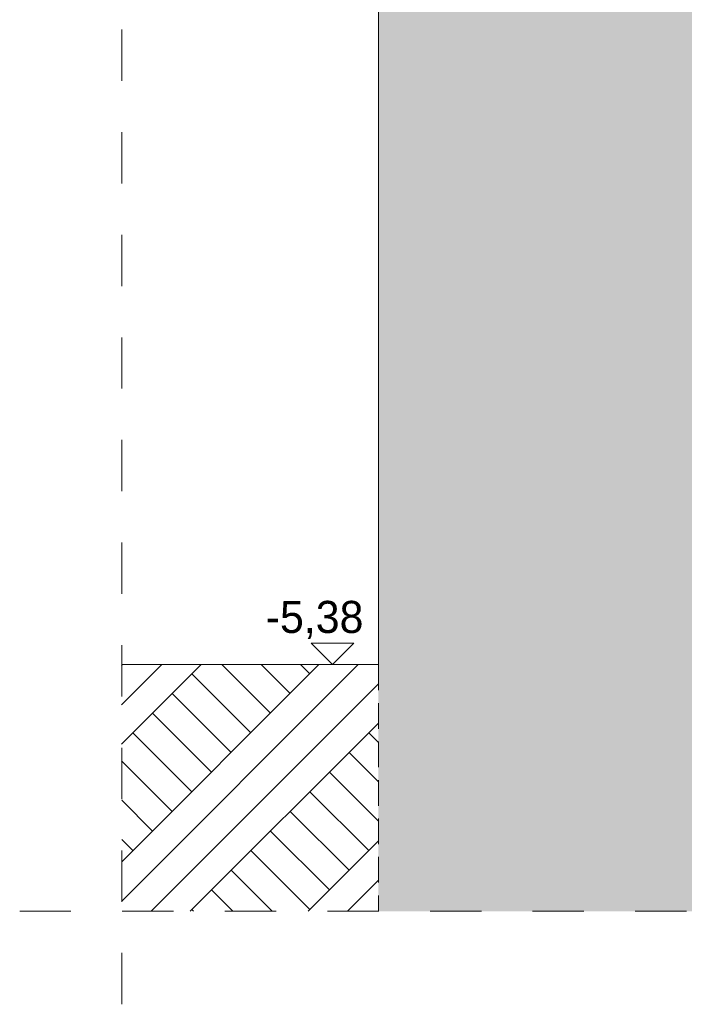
# Model space of a CAD drawing. Header units: millimetres. Extents: x 16408 to 141596, y -21057 to 26364.
# Tile 89 of 144: x 56647 to 59757, y -6969 to -2363. Entities that reach past the tile are written whole.
import ezdxf

# ---------------------------------------------------------------- set-up
doc = ezdxf.new("R2010")
doc.units = ezdxf.units.MM
doc.header["$MEASUREMENT"] = 0
for name, pattern in [('Przerywana', [480, 240, -240]), ('Przerywana gęsta', [180, 120, -60]), ('Wipeout_Contour', [1000, 0, -1000])]:
    doc.linetypes.add(name, pattern=pattern)
for name, color, linetype, lineweight in [('0_Nr_pióra__1', 7, 'Continuous', 13), ('0_Nr_pióra__103', 7, 'Continuous', 5), ('0_Nr_pióra__24', 7, 'Continuous', 15), ('_elementy3d_Nr_pióra__21', 7, 'Continuous', 5)]:
    doc.layers.add(name, color=color, linetype=linetype, lineweight=lineweight)
doc.layers.add('0_Nr_pióra__101', color=7, linetype='Continuous', lineweight=5, true_color=0xb2b2b2)
doc.layers.add('_elementy3d_Nr_pióra__101', color=7, linetype='Continuous', lineweight=5, true_color=0xb2b2b2)
doc.layers.add('_elementy3d', color=7, linetype='Continuous')
doc.styles.add('STYL_AUTOMATYCZNY_2', font='txt')

# ---------------------------------------------------------------- blocks, each defined once
blk = doc.blocks.new('Wymiary_12_4', base_point=(58111, -5380))
at = {"layer": '0_Nr_pióra__1', "color": 7, "linetype": 'Continuous', "lineweight": 13}
for p, q in [((58111, -5380), (58011, -5280)), ((58011, -5280), (58211, -5280)), ((58211, -5280), (58111, -5380))]:
    blk.add_line(p, q, dxfattribs=at)
at = {"layer": '0_Nr_pióra__1', "color": 7, "lineweight": 13, "insert": (57798.2, -5260), "char_height": 150, "attachment_point": 7, "style": 'STYL_AUTOMATYCZNY_2'}
blk.add_mtext('\\A1;{\\pql;\\fCentury Gothic|b0|i0|c238|p34;-5,38}', dxfattribs=at)

msp = doc.modelspace()

# ---------------------------------------------------------------- hatches: boundary and pattern name
at = {"layer": '0_Nr_pióra__101', "linetype": 'Continuous', "lineweight": 5, "true_color": 0xb2b2b2}
h = msp.add_hatch(dxfattribs=at)
h.set_pattern_fill('Cegła___wiązanie_pospoli_00', color=253, style=0, pattern_type=2)
h.set_pattern_definition([(0, (61571.04, -1369.584), (0, 67), []), (90, (61571.04, -1369.58), (-201, 0), [67, -67]), (90, (61671.54, -1302.58), (-201, 0), [67, -201, 67, -67]), (90, (61621.29, -1168.58), (-100.5, 0), [67, -335])])
h.paths.add_polyline_path([(58555.9, -880), (58625.9, -880), (58625.9, -2016.9), (59840.5, -2016.9), (59840.5, -2238.2), (59840.5, -2246.2), (59841.1, -1846.7), (60108, -1660.8), (61921.1, -397.8), (63356.1, -400), (63356.1, 700), (63386.1, 700), (63386.1, -400), (63401.1, -400), (63401.1, -424.8), (63369.2, -424.8), (63369.2, -595.2), (63401.1, -595.2), (63401.1, -615), (61921.1, -617.2), (60116.1, -1871.4), (60116.1, -1883.9), (60096.9, -1883.9), (60096.5, -2238.2), (59840.5, -2246.2), (59840.5, -2730), (63226.1, -2730), (64586.2, -2730), (64586.2, 2765.3), (58555.9, 2765.3)])
h.paths.add_polyline_path([(62007, 2415.3), (62146.2, 2149.6), (62146.2, -250.4), (63176.1, -250.4), (63176.2, 2149.6), (63328.4, 2408.1, 0.259295)], flags=0)

# ---------------------------------------------------------------- wipeouts: each hides what was drawn before it
at = {"color": 254, "linetype": 'Wipeout_Contour', "lineweight": 0, "ltscale": 233925.988758}
msp.add_wipeout([(58325.7, -2730), (58325.7, -5380), (58325.8, -5380), (58325.8, -2730)], dxfattribs=at).dxf.layer = '_elementy3d'

# ---------------------------------------------------------------- next in the draw order: wipeouts: each hides what was drawn before it
at = {"color": 254, "linetype": 'Wipeout_Contour', "lineweight": 0, "ltscale": 233448.971391}
msp.add_wipeout([(58325.7, -1030), (58325.7, -2730), (58325.8, -2730), (58325.8, -1030)], dxfattribs=at)
at = {"color": 254, "linetype": 'Wipeout_Contour', "lineweight": 0, "ltscale": 234701.757738}
msp.add_wipeout([(58626.3, -2016.9), (58626.3, -2730), (58626.4, -2730), (58626.4, -2016.9)], dxfattribs=at)

# ---------------------------------------------------------------- next in the draw order: hatches: boundary and pattern name
at = {"layer": '_elementy3d_Nr_pióra__101', "linetype": 'Continuous', "lineweight": 0, "true_color": 0x353535}
msp.add_hatch(color=250, dxfattribs=at).paths.add_polyline_path([(58325.8, -6533.6), (59840.5, -6533.6), (59840.5, -2016.9), (58625.9, -2016.9), (58625.9, -880), (58325.8, -880)])

# ---------------------------------------------------------------- next in the draw order: wipeouts: each hides what was drawn before it
at = {"color": 254, "linetype": 'Wipeout_Contour', "lineweight": 0, "ltscale": 232137.527615}
msp.add_wipeout([(58325.7, -5380), (57123.7, -5380), (57124.8, -6533.6), (58325.7, -6533.6)], dxfattribs=at)

# ---------------------------------------------------------------- next in the draw order: hatches: boundary and pattern name
at = {"layer": '0_Nr_pióra__101', "linetype": 'Continuous', "lineweight": 5, "true_color": 0xb2b2b2}
h = msp.add_hatch(dxfattribs=at)
h.set_pattern_fill('Grunt_0004', color=253, style=0, pattern_type=2)
h.set_pattern_definition([(45, (0, 0), (-275.7716, 275.7716), []), (45, (-91.9, 91.9), (-551.543, 551.543), []), (45, (-183.85, 183.85), (-551.543, 551.543), []), (135, (-275.77, 275.77), (91.92388, 91.92388), [390, -390])])
h.paths.add_polyline_path([(58325.7, -5380), (57123.7, -5380), (57124.8, -6533.6), (58325.7, -6533.6)])

# ---------------------------------------------------------------- next in the draw order: linework, layer by layer
at = {"layer": '0_Nr_pióra__1', "color": 7, "linetype": 'Continuous', "lineweight": 13}
for p, q in [((57123.7, -5380), (58325.7, -5380)), ((58325.7, -5380), (58325.8, -5380))]:
    msp.add_line(p, q, dxfattribs=at)
at = {"layer": '0_Nr_pióra__103', "color": 7, "linetype": 'Przerywana', "lineweight": 5}
for p, q in [((57125.7, -6969.2), (57125.7, 3154.3)), ((56647.1, -6533.6), (65026.5, -6533.6))]:
    msp.add_line(p, q, dxfattribs=at)
at = {"layer": '0_Nr_pióra__24', "color": 7, "linetype": 'Przerywana gęsta', "lineweight": 15}
msp.add_line((58325.7, -5380), (58325.7, -6533.6), dxfattribs=at)
at = {"layer": '0_Nr_pióra__24', "color": 7, "linetype": 'Continuous', "lineweight": 15}
msp.add_lwpolyline([(58325.8, -880), (58325.8, -5380)], dxfattribs=at)
at = {"layer": '_elementy3d_Nr_pióra__21', "color": 7, "linetype": 'Continuous', "lineweight": 5}
msp.add_line((58325.7, -5380), (58325.8, -5380), dxfattribs=at)

# ---------------------------------------------------------------- next in the draw order: block references
at = {"color": 7, "linetype": 'Continuous', "lineweight": 13}
msp.add_blockref('Wymiary_12_4', (58111, -5380), dxfattribs=at)

doc.saveas('drawing.dxf')
